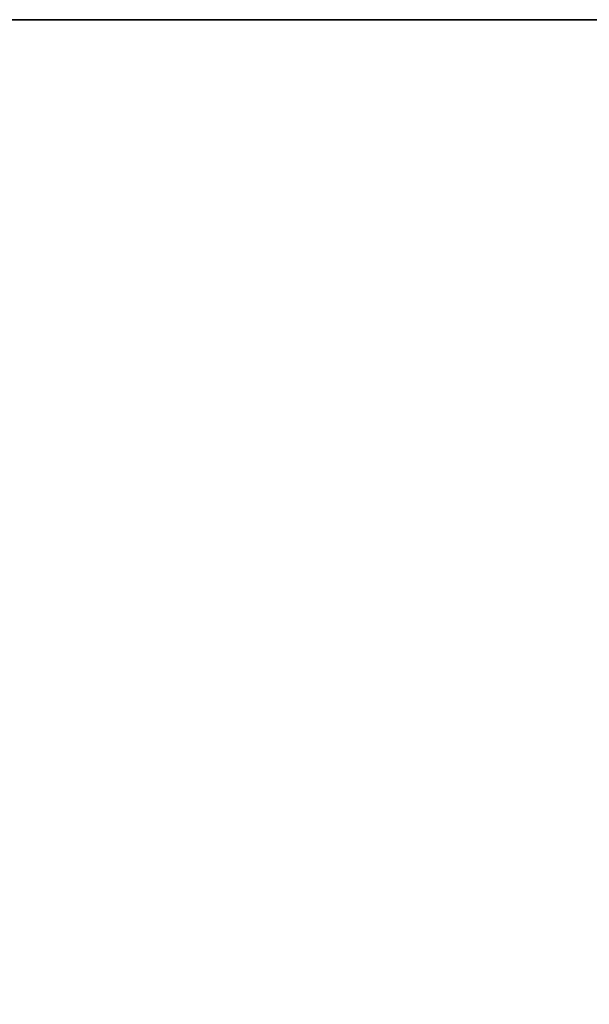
# Model space of a CAD drawing. Header units: millimetres. Extents: x -399 to 408, y -383 to 469.
# Tile 13 of 16: x 206 to 287, y 329 to 468. Entities that reach past the tile are written whole.
import ezdxf

# ---------------------------------------------------------------- set-up
doc = ezdxf.new("R2010")
doc.units = ezdxf.units.MM
doc.layers.add('KF_SEQ_10_B_SPEAKER', color=253, linetype='Continuous')

# ---------------------------------------------------------------- blocks, each defined once
blk = doc.blocks.new('KF_SEQ_10_B')
at = {"layer": 'KF_SEQ_10_B_SPEAKER'}
for points, invisible_edges in [([(377.7, 468, 235), (-377.7, 468, 235), (-377.7, 418, 235), (377.7, 418, 235)], 4), ([(377.7, 468, -235), (-377.7, 468, -235), (-377.7, 418, -235), (377.7, 418, -235)], 4), ([(-398, 418, 235), (-398, -332, 235), (398, -332, 235), (398, 418, 235)], 10), ([(-398, 418, -235), (-398, -332, -235), (398, -332, -235), (398, 418, -235)], 10)]:
    blk.add_3dface(points, dxfattribs=dict(at, invisible_edges=invisible_edges))
blk.add_3dface([(377.7, 468, 235), (-377.7, 468, 235), (-377.7, 468, -235), (377.7, 468, -235)], dxfattribs=at)

msp = doc.modelspace()

# ---------------------------------------------------------------- block references
at = {"layer": 'KF_SEQ_10_B_SPEAKER'}
msp.add_blockref('KF_SEQ_10_B', (0, 0), dxfattribs=at)

doc.saveas('drawing.dxf')
